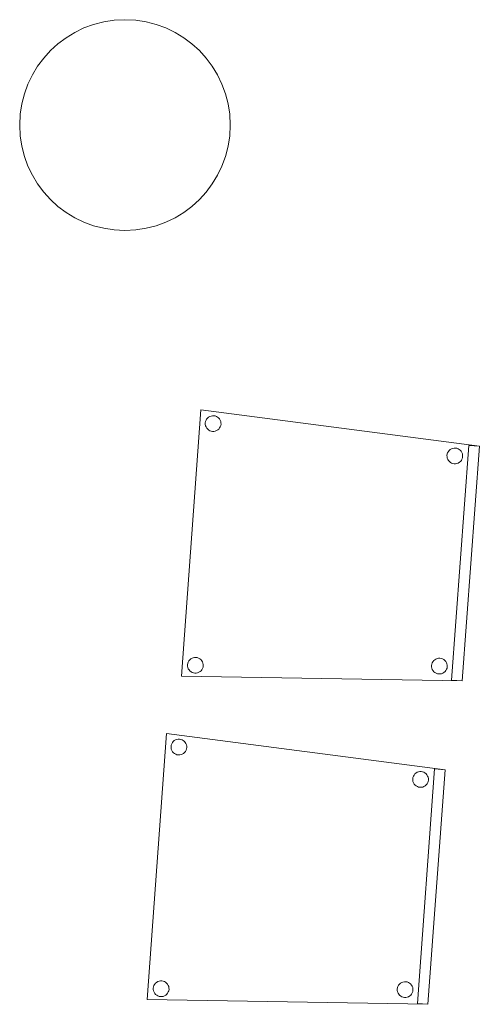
# Model space of a CAD drawing. Header units: metres. Extents: x 391.1 to 430.4, y 12.7 to 28.4.
# Tile 7 of 168: x 395.579 to 396.453, y 16.831 to 18.7. Entities that reach past the tile are written whole.
import ezdxf

# ---------------------------------------------------------------- set-up
doc = ezdxf.new("R2010")
doc.units = ezdxf.units.M
for name, color, linetype, lineweight in [('02_MOBILIARIO', 7, 'Continuous', 18), ('A-COLS-____-MCUT', 7, 'Continuous', 18), ('A-COLS-____-OTLN', 7, 'Continuous', 18)]:
    doc.layers.add(name, color=color, linetype=linetype, lineweight=lineweight)

# ---------------------------------------------------------------- blocks, each defined once
blk = doc.blocks.new('Family - Pilar PB-155848-02_PCI_P0')
at = {"layer": 'A-COLS-____-MCUT', "color": 253, "true_color": 0xaaaaaa}
for start, end in [(360, 180), (180, 360)]:
    blk.add_arc((0.2, 0.2), 0.2, start, end, dxfattribs=at)
at = {"layer": 'A-COLS-____-OTLN', "color": 253, "true_color": 0xaaaaaa}
for start, end in [(360, 180), (180, 360)]:
    blk.add_arc((0.2, 0.2), 0.2, start, end, dxfattribs=at)
blk = doc.blocks.new('Family - Cadira confident_PB-155919-02_PCI_P0')
at = {"layer": '02_MOBILIARIO', "color": 253, "true_color": 0xaaaaaa}
for p, q in [((0, 0.0091), (0.0371, 0.5143)), ((0.0371, 0.5143), (0, 0.0091)), ((0.0371, 0.5143), (0.5661, 0.4453)), ((0.5661, 0.4453), (0.0371, 0.5143)), ((0.0455, 0.4894), (0.0459, 0.4919)), ((0.0459, 0.4919), (0.0455, 0.4894)), ((0.0455, 0.4868), (0.0455, 0.4894)), ((0.0455, 0.4894), (0.0455, 0.4868)), ((0.046, 0.4842), (0.0455, 0.4868)), ((0.0455, 0.4868), (0.046, 0.4842)), ((0.0459, 0.4919), (0.0468, 0.4944)), ((0.0468, 0.4944), (0.0459, 0.4919)), ((0.0468, 0.4944), (0.048, 0.4967)), ((0.048, 0.4967), (0.0468, 0.4944)), ((0.048, 0.4967), (0.0497, 0.4987)), ((0.0497, 0.4987), (0.048, 0.4967)), ((0.0497, 0.4987), (0.0516, 0.5004)), ((0.0516, 0.5004), (0.0497, 0.4987)), ((0.0516, 0.5004), (0.0539, 0.5017)), ((0.0539, 0.5017), (0.0516, 0.5004)), ((0.0539, 0.5017), (0.0563, 0.5026)), ((0.0563, 0.5026), (0.0539, 0.5017)), ((0.0563, 0.5026), (0.0589, 0.5031)), ((0.0589, 0.5031), (0.0563, 0.5026)), ((0.0589, 0.5031), (0.0615, 0.5032)), ((0.0615, 0.5032), (0.0589, 0.5031)), ((0.0615, 0.5032), (0.064, 0.5028)), ((0.064, 0.5028), (0.0615, 0.5032)), ((0.064, 0.5028), (0.0665, 0.5019)), ((0.0665, 0.5019), (0.064, 0.5028)), ((0.0665, 0.5019), (0.0688, 0.5006)), ((0.0688, 0.5006), (0.0665, 0.5019)), ((0.0688, 0.5006), (0.0708, 0.499)), ((0.0708, 0.499), (0.0688, 0.5006)), ((0.0708, 0.499), (0.0725, 0.497)), ((0.0725, 0.497), (0.0708, 0.499)), ((0.0725, 0.497), (0.0738, 0.4948)), ((0.0738, 0.4948), (0.0725, 0.497)), ((0.0738, 0.4948), (0.0748, 0.4923)), ((0.0748, 0.4923), (0.0738, 0.4948)), ((0.0748, 0.4923), (0.0752, 0.4898)), ((0.0752, 0.4898), (0.0748, 0.4923)), ((0.0753, 0.4872), (0.0749, 0.4846)), ((0.0749, 0.4846), (0.0753, 0.4872)), ((0.0752, 0.4898), (0.0753, 0.4872)), ((0.0753, 0.4872), (0.0752, 0.4898)), ((0.0469, 0.4818), (0.046, 0.4842)), ((0.046, 0.4842), (0.0469, 0.4818)), ((0.0483, 0.4795), (0.0469, 0.4818)), ((0.0469, 0.4818), (0.0483, 0.4795)), ((0.05, 0.4776), (0.0483, 0.4795)), ((0.0483, 0.4795), (0.05, 0.4776)), ((0.052, 0.4759), (0.05, 0.4776)), ((0.05, 0.4776), (0.052, 0.4759)), ((0.0543, 0.4746), (0.052, 0.4759)), ((0.052, 0.4759), (0.0543, 0.4746)), ((0.0567, 0.4738), (0.0543, 0.4746)), ((0.0543, 0.4746), (0.0567, 0.4738)), ((0.0593, 0.4734), (0.0567, 0.4738)), ((0.0567, 0.4738), (0.0593, 0.4734)), ((0.0619, 0.4734), (0.0593, 0.4734)), ((0.0593, 0.4734), (0.0619, 0.4734)), ((0.0644, 0.4739), (0.0619, 0.4734)), ((0.0619, 0.4734), (0.0644, 0.4739)), ((0.0669, 0.4748), (0.0644, 0.4739)), ((0.0644, 0.4739), (0.0669, 0.4748)), ((0.0691, 0.4762), (0.0669, 0.4748)), ((0.0669, 0.4748), (0.0691, 0.4762)), ((0.0711, 0.4779), (0.0691, 0.4762)), ((0.0691, 0.4762), (0.0711, 0.4779)), ((0.0727, 0.4799), (0.0711, 0.4779)), ((0.0711, 0.4779), (0.0727, 0.4799)), ((0.074, 0.4821), (0.0727, 0.4799)), ((0.0727, 0.4799), (0.074, 0.4821)), ((0.0749, 0.4846), (0.074, 0.4821)), ((0.074, 0.4821), (0.0749, 0.4846)), ((0.5046, 0.4279), (0.505, 0.4305)), ((0.505, 0.4305), (0.5046, 0.4279)), ((0.505, 0.4305), (0.5059, 0.4329)), ((0.5059, 0.4329), (0.505, 0.4305)), ((0.5059, 0.4329), (0.5072, 0.4352)), ((0.5072, 0.4352), (0.5059, 0.4329)), ((0.5072, 0.4352), (0.5088, 0.4372)), ((0.5088, 0.4372), (0.5072, 0.4352)), ((0.5088, 0.4372), (0.5108, 0.4389)), ((0.5108, 0.4389), (0.5088, 0.4372)), ((0.5108, 0.4389), (0.513, 0.4403)), ((0.513, 0.4403), (0.5108, 0.4389)), ((0.513, 0.4403), (0.5154, 0.4412)), ((0.5154, 0.4412), (0.513, 0.4403)), ((0.5134, 0.0015), (0.5462, 0.4468)), ((0.5462, 0.4468), (0.5134, 0.0015)), ((0.5154, 0.4412), (0.518, 0.4417)), ((0.518, 0.4417), (0.5154, 0.4412)), ((0.518, 0.4417), (0.5206, 0.4417)), ((0.5206, 0.4417), (0.518, 0.4417)), ((0.5206, 0.4417), (0.5232, 0.4413)), ((0.5232, 0.4413), (0.5206, 0.4417)), ((0.5232, 0.4413), (0.5256, 0.4404)), ((0.5256, 0.4404), (0.5232, 0.4413)), ((0.5256, 0.4404), (0.5279, 0.4392)), ((0.5279, 0.4392), (0.5256, 0.4404)), ((0.5279, 0.4392), (0.5299, 0.4375)), ((0.5299, 0.4375), (0.5279, 0.4392)), ((0.5299, 0.4375), (0.5316, 0.4356)), ((0.5316, 0.4356), (0.5299, 0.4375)), ((0.5316, 0.4356), (0.533, 0.4333)), ((0.533, 0.4333), (0.5316, 0.4356)), ((0.533, 0.4333), (0.5339, 0.4309)), ((0.5339, 0.4309), (0.533, 0.4333)), ((0.5661, 0.4453), (0.5334, 0)), ((0.5334, 0), (0.5661, 0.4453)), ((0.5661, 0.4453), (0.5334, 0)), ((0.5334, 0), (0.5661, 0.4453)), ((0.5339, 0.4309), (0.5344, 0.4283)), ((0.5344, 0.4283), (0.5339, 0.4309)), ((0.5462, 0.4468), (0.5661, 0.4453)), ((0.5661, 0.4453), (0.5462, 0.4468)), ((0.5047, 0.4253), (0.5046, 0.4279)), ((0.5046, 0.4279), (0.5047, 0.4253)), ((0.5051, 0.4227), (0.5047, 0.4253)), ((0.5047, 0.4253), (0.5051, 0.4227)), ((0.5061, 0.4203), (0.5051, 0.4227)), ((0.5051, 0.4227), (0.5061, 0.4203)), ((0.5074, 0.4181), (0.5061, 0.4203)), ((0.5061, 0.4203), (0.5074, 0.4181)), ((0.5091, 0.4161), (0.5074, 0.4181)), ((0.5074, 0.4181), (0.5091, 0.4161)), ((0.5111, 0.4145), (0.5091, 0.4161)), ((0.5091, 0.4161), (0.5111, 0.4145)), ((0.5134, 0.4132), (0.5111, 0.4145)), ((0.5111, 0.4145), (0.5134, 0.4132)), ((0.5159, 0.4123), (0.5134, 0.4132)), ((0.5134, 0.4132), (0.5159, 0.4123)), ((0.5184, 0.4119), (0.5159, 0.4123)), ((0.5159, 0.4123), (0.5184, 0.4119)), ((0.521, 0.412), (0.5184, 0.4119)), ((0.5184, 0.4119), (0.521, 0.412)), ((0.5236, 0.4124), (0.521, 0.412)), ((0.521, 0.412), (0.5236, 0.4124)), ((0.526, 0.4134), (0.5236, 0.4124)), ((0.5236, 0.4124), (0.526, 0.4134)), ((0.5283, 0.4147), (0.526, 0.4134)), ((0.526, 0.4134), (0.5283, 0.4147)), ((0.5302, 0.4164), (0.5283, 0.4147)), ((0.5283, 0.4147), (0.5302, 0.4164)), ((0.5319, 0.4184), (0.5302, 0.4164)), ((0.5302, 0.4164), (0.5319, 0.4184)), ((0.5331, 0.4207), (0.5319, 0.4184)), ((0.5319, 0.4184), (0.5331, 0.4207)), ((0.534, 0.4231), (0.5331, 0.4207)), ((0.5331, 0.4207), (0.534, 0.4231)), ((0.5344, 0.4257), (0.534, 0.4231)), ((0.534, 0.4231), (0.5344, 0.4257)), ((0.5344, 0.4283), (0.5344, 0.4257)), ((0.5344, 0.4257), (0.5344, 0.4283)), ((0.013, 0.0356), (0.0143, 0.0379)), ((0.0143, 0.0379), (0.013, 0.0356)), ((0.0143, 0.0379), (0.016, 0.0399)), ((0.016, 0.0399), (0.0143, 0.0379)), ((0.016, 0.0399), (0.0179, 0.0416)), ((0.0179, 0.0416), (0.016, 0.0399)), ((0.0179, 0.0416), (0.0202, 0.043)), ((0.0202, 0.043), (0.0179, 0.0416)), ((0.0202, 0.043), (0.0226, 0.0439)), ((0.0226, 0.0439), (0.0202, 0.043)), ((0.0226, 0.0439), (0.0252, 0.0444)), ((0.0252, 0.0444), (0.0226, 0.0439)), ((0.0252, 0.0444), (0.0278, 0.0444)), ((0.0278, 0.0444), (0.0252, 0.0444)), ((0.0278, 0.0444), (0.0303, 0.044)), ((0.0303, 0.044), (0.0278, 0.0444)), ((0.0303, 0.044), (0.0328, 0.0431)), ((0.0328, 0.0431), (0.0303, 0.044)), ((0.0328, 0.0431), (0.0351, 0.0419)), ((0.0351, 0.0419), (0.0328, 0.0431)), ((0.0351, 0.0419), (0.0371, 0.0402)), ((0.0371, 0.0402), (0.0351, 0.0419)), ((0.0371, 0.0402), (0.0388, 0.0382)), ((0.0388, 0.0382), (0.0371, 0.0402)), ((0.0388, 0.0382), (0.0401, 0.036)), ((0.0401, 0.036), (0.0388, 0.0382)), ((0.4778, 0.0363), (0.4795, 0.0383)), ((0.4795, 0.0383), (0.4778, 0.0363)), ((0.4795, 0.0383), (0.4815, 0.04)), ((0.4815, 0.04), (0.4795, 0.0383)), ((0.4815, 0.04), (0.4837, 0.0413)), ((0.4837, 0.0413), (0.4815, 0.04)), ((0.4837, 0.0413), (0.4861, 0.0423)), ((0.4861, 0.0423), (0.4837, 0.0413)), ((0.4861, 0.0423), (0.4887, 0.0428)), ((0.4887, 0.0428), (0.4861, 0.0423)), ((0.4887, 0.0428), (0.4913, 0.0428)), ((0.4913, 0.0428), (0.4887, 0.0428)), ((0.4913, 0.0428), (0.4939, 0.0424)), ((0.4939, 0.0424), (0.4913, 0.0428)), ((0.4939, 0.0424), (0.4963, 0.0415)), ((0.4963, 0.0415), (0.4939, 0.0424)), ((0.4963, 0.0415), (0.4986, 0.0402)), ((0.4986, 0.0402), (0.4963, 0.0415)), ((0.4986, 0.0402), (0.5006, 0.0386)), ((0.5006, 0.0386), (0.4986, 0.0402)), ((0.5006, 0.0386), (0.5023, 0.0366)), ((0.5023, 0.0366), (0.5006, 0.0386)), ((0.0118, 0.0306), (0.0122, 0.0332)), ((0.0122, 0.0332), (0.0118, 0.0306)), ((0.0118, 0.028), (0.0118, 0.0306)), ((0.0118, 0.0306), (0.0118, 0.028)), ((0.0123, 0.0254), (0.0118, 0.028)), ((0.0118, 0.028), (0.0123, 0.0254)), ((0.0122, 0.0332), (0.013, 0.0356)), ((0.013, 0.0356), (0.0122, 0.0332)), ((0.0132, 0.023), (0.0123, 0.0254)), ((0.0123, 0.0254), (0.0132, 0.023)), ((0.0145, 0.0208), (0.0132, 0.023)), ((0.0132, 0.023), (0.0145, 0.0208)), ((0.0162, 0.0188), (0.0145, 0.0208)), ((0.0145, 0.0208), (0.0162, 0.0188)), ((0.0183, 0.0172), (0.0162, 0.0188)), ((0.0162, 0.0188), (0.0183, 0.0172)), ((0.0374, 0.0191), (0.0354, 0.0174)), ((0.0354, 0.0174), (0.0374, 0.0191)), ((0.039, 0.0211), (0.0374, 0.0191)), ((0.0374, 0.0191), (0.039, 0.0211)), ((0.0403, 0.0234), (0.039, 0.0211)), ((0.039, 0.0211), (0.0403, 0.0234)), ((0.0401, 0.036), (0.041, 0.0336)), ((0.041, 0.0336), (0.0401, 0.036)), ((0.0411, 0.0258), (0.0403, 0.0234)), ((0.0403, 0.0234), (0.0411, 0.0258)), ((0.041, 0.0336), (0.0415, 0.031)), ((0.0415, 0.031), (0.041, 0.0336)), ((0.0416, 0.0284), (0.0411, 0.0258)), ((0.0411, 0.0258), (0.0416, 0.0284)), ((0.0415, 0.031), (0.0416, 0.0284)), ((0.0416, 0.0284), (0.0415, 0.031)), ((0.4753, 0.029), (0.4757, 0.0316)), ((0.4757, 0.0316), (0.4753, 0.029)), ((0.4753, 0.0264), (0.4753, 0.029)), ((0.4753, 0.029), (0.4753, 0.0264)), ((0.4758, 0.0238), (0.4753, 0.0264)), ((0.4753, 0.0264), (0.4758, 0.0238)), ((0.4757, 0.0316), (0.4766, 0.034)), ((0.4766, 0.034), (0.4757, 0.0316)), ((0.4767, 0.0214), (0.4758, 0.0238)), ((0.4758, 0.0238), (0.4767, 0.0214)), ((0.4766, 0.034), (0.4778, 0.0363)), ((0.4778, 0.0363), (0.4766, 0.034)), ((0.4781, 0.0192), (0.4767, 0.0214)), ((0.4767, 0.0214), (0.4781, 0.0192)), ((0.4798, 0.0172), (0.4781, 0.0192)), ((0.4781, 0.0192), (0.4798, 0.0172)), ((0.5026, 0.0195), (0.5009, 0.0175)), ((0.5009, 0.0175), (0.5026, 0.0195)), ((0.5023, 0.0366), (0.5036, 0.0344)), ((0.5036, 0.0344), (0.5023, 0.0366)), ((0.5038, 0.0218), (0.5026, 0.0195)), ((0.5026, 0.0195), (0.5038, 0.0218)), ((0.5036, 0.0344), (0.5046, 0.032)), ((0.5046, 0.032), (0.5036, 0.0344)), ((0.5047, 0.0242), (0.5038, 0.0218)), ((0.5038, 0.0218), (0.5047, 0.0242)), ((0.5046, 0.032), (0.5051, 0.0294)), ((0.5051, 0.0294), (0.5046, 0.032)), ((0.5051, 0.0268), (0.5047, 0.0242)), ((0.5047, 0.0242), (0.5051, 0.0268)), ((0.5051, 0.0294), (0.5051, 0.0268)), ((0.5051, 0.0268), (0.5051, 0.0294)), ((0.5334, 0), (0, 0.0091)), ((0, 0.0091), (0.5334, 0)), ((0.0205, 0.0159), (0.0183, 0.0172)), ((0.0183, 0.0172), (0.0205, 0.0159)), ((0.023, 0.015), (0.0205, 0.0159)), ((0.0205, 0.0159), (0.023, 0.015)), ((0.0256, 0.0146), (0.023, 0.015)), ((0.023, 0.015), (0.0256, 0.0146)), ((0.0282, 0.0146), (0.0256, 0.0146)), ((0.0256, 0.0146), (0.0282, 0.0146)), ((0.0307, 0.0151), (0.0282, 0.0146)), ((0.0282, 0.0146), (0.0307, 0.0151)), ((0.0332, 0.0161), (0.0307, 0.0151)), ((0.0307, 0.0151), (0.0332, 0.0161)), ((0.0354, 0.0174), (0.0332, 0.0161)), ((0.0332, 0.0161), (0.0354, 0.0174)), ((0.4818, 0.0155), (0.4798, 0.0172)), ((0.4798, 0.0172), (0.4818, 0.0155)), ((0.4841, 0.0143), (0.4818, 0.0155)), ((0.4818, 0.0155), (0.4841, 0.0143)), ((0.4865, 0.0134), (0.4841, 0.0143)), ((0.4841, 0.0143), (0.4865, 0.0134)), ((0.4891, 0.013), (0.4865, 0.0134)), ((0.4865, 0.0134), (0.4891, 0.013)), ((0.4917, 0.013), (0.4891, 0.013)), ((0.4891, 0.013), (0.4917, 0.013)), ((0.4943, 0.0135), (0.4917, 0.013)), ((0.4917, 0.013), (0.4943, 0.0135)), ((0.4967, 0.0144), (0.4943, 0.0135)), ((0.4943, 0.0135), (0.4967, 0.0144)), ((0.4989, 0.0158), (0.4967, 0.0144)), ((0.4967, 0.0144), (0.4989, 0.0158)), ((0.5009, 0.0175), (0.4989, 0.0158)), ((0.4989, 0.0158), (0.5009, 0.0175)), ((0.5334, 0), (0.5134, 0.0015)), ((0.5134, 0.0015), (0.5334, 0))]:
    blk.add_line(p, q, dxfattribs=at)
blk = doc.blocks.new('Family - Cadira confident_PB-155937-02_PCI_P0')
at = {"layer": '02_MOBILIARIO', "color": 253, "true_color": 0xaaaaaa}
for p, q in [((0, 0.0091), (0.0371, 0.5143)), ((0.0371, 0.5143), (0, 0.0091)), ((0.0371, 0.5143), (0.5661, 0.4453)), ((0.5661, 0.4453), (0.0371, 0.5143)), ((0.0455, 0.4894), (0.0459, 0.4919)), ((0.0459, 0.4919), (0.0455, 0.4894)), ((0.0455, 0.4868), (0.0455, 0.4894)), ((0.0455, 0.4894), (0.0455, 0.4868)), ((0.046, 0.4842), (0.0455, 0.4868)), ((0.0455, 0.4868), (0.046, 0.4842)), ((0.0459, 0.4919), (0.0468, 0.4944)), ((0.0468, 0.4944), (0.0459, 0.4919)), ((0.0468, 0.4944), (0.048, 0.4967)), ((0.048, 0.4967), (0.0468, 0.4944)), ((0.048, 0.4967), (0.0497, 0.4987)), ((0.0497, 0.4987), (0.048, 0.4967)), ((0.0497, 0.4987), (0.0516, 0.5004)), ((0.0516, 0.5004), (0.0497, 0.4987)), ((0.0516, 0.5004), (0.0539, 0.5017)), ((0.0539, 0.5017), (0.0516, 0.5004)), ((0.0539, 0.5017), (0.0563, 0.5026)), ((0.0563, 0.5026), (0.0539, 0.5017)), ((0.0563, 0.5026), (0.0589, 0.5031)), ((0.0589, 0.5031), (0.0563, 0.5026)), ((0.0589, 0.5031), (0.0615, 0.5032)), ((0.0615, 0.5032), (0.0589, 0.5031)), ((0.0615, 0.5032), (0.064, 0.5028)), ((0.064, 0.5028), (0.0615, 0.5032)), ((0.064, 0.5028), (0.0665, 0.5019)), ((0.0665, 0.5019), (0.064, 0.5028)), ((0.0665, 0.5019), (0.0688, 0.5006)), ((0.0688, 0.5006), (0.0665, 0.5019)), ((0.0688, 0.5006), (0.0708, 0.499)), ((0.0708, 0.499), (0.0688, 0.5006)), ((0.0708, 0.499), (0.0725, 0.497)), ((0.0725, 0.497), (0.0708, 0.499)), ((0.0725, 0.497), (0.0738, 0.4948)), ((0.0738, 0.4948), (0.0725, 0.497)), ((0.0738, 0.4948), (0.0748, 0.4923)), ((0.0748, 0.4923), (0.0738, 0.4948)), ((0.0748, 0.4923), (0.0752, 0.4898)), ((0.0752, 0.4898), (0.0748, 0.4923)), ((0.0753, 0.4872), (0.0749, 0.4846)), ((0.0749, 0.4846), (0.0753, 0.4872)), ((0.0752, 0.4898), (0.0753, 0.4872)), ((0.0753, 0.4872), (0.0752, 0.4898)), ((0.0469, 0.4818), (0.046, 0.4842)), ((0.046, 0.4842), (0.0469, 0.4818)), ((0.0483, 0.4795), (0.0469, 0.4818)), ((0.0469, 0.4818), (0.0483, 0.4795)), ((0.05, 0.4776), (0.0483, 0.4795)), ((0.0483, 0.4795), (0.05, 0.4776)), ((0.052, 0.4759), (0.05, 0.4776)), ((0.05, 0.4776), (0.052, 0.4759)), ((0.0543, 0.4746), (0.052, 0.4759)), ((0.052, 0.4759), (0.0543, 0.4746)), ((0.0567, 0.4738), (0.0543, 0.4746)), ((0.0543, 0.4746), (0.0567, 0.4738)), ((0.0593, 0.4734), (0.0567, 0.4738)), ((0.0567, 0.4738), (0.0593, 0.4734)), ((0.0619, 0.4734), (0.0593, 0.4734)), ((0.0593, 0.4734), (0.0619, 0.4734)), ((0.0644, 0.4739), (0.0619, 0.4734)), ((0.0619, 0.4734), (0.0644, 0.4739)), ((0.0669, 0.4748), (0.0644, 0.4739)), ((0.0644, 0.4739), (0.0669, 0.4748)), ((0.0691, 0.4762), (0.0669, 0.4748)), ((0.0669, 0.4748), (0.0691, 0.4762)), ((0.0711, 0.4779), (0.0691, 0.4762)), ((0.0691, 0.4762), (0.0711, 0.4779)), ((0.0727, 0.4799), (0.0711, 0.4779)), ((0.0711, 0.4779), (0.0727, 0.4799)), ((0.074, 0.4821), (0.0727, 0.4799)), ((0.0727, 0.4799), (0.074, 0.4821)), ((0.0749, 0.4846), (0.074, 0.4821)), ((0.074, 0.4821), (0.0749, 0.4846)), ((0.5046, 0.4279), (0.505, 0.4305)), ((0.505, 0.4305), (0.5046, 0.4279)), ((0.505, 0.4305), (0.5059, 0.4329)), ((0.5059, 0.4329), (0.505, 0.4305)), ((0.5059, 0.4329), (0.5072, 0.4352)), ((0.5072, 0.4352), (0.5059, 0.4329)), ((0.5072, 0.4352), (0.5088, 0.4372)), ((0.5088, 0.4372), (0.5072, 0.4352)), ((0.5088, 0.4372), (0.5108, 0.4389)), ((0.5108, 0.4389), (0.5088, 0.4372)), ((0.5108, 0.4389), (0.513, 0.4403)), ((0.513, 0.4403), (0.5108, 0.4389)), ((0.513, 0.4403), (0.5154, 0.4412)), ((0.5154, 0.4412), (0.513, 0.4403)), ((0.5134, 0.0015), (0.5462, 0.4468)), ((0.5462, 0.4468), (0.5134, 0.0015)), ((0.5154, 0.4412), (0.518, 0.4417)), ((0.518, 0.4417), (0.5154, 0.4412)), ((0.518, 0.4417), (0.5206, 0.4417)), ((0.5206, 0.4417), (0.518, 0.4417)), ((0.5206, 0.4417), (0.5232, 0.4413)), ((0.5232, 0.4413), (0.5206, 0.4417)), ((0.5232, 0.4413), (0.5256, 0.4404)), ((0.5256, 0.4404), (0.5232, 0.4413)), ((0.5256, 0.4404), (0.5279, 0.4392)), ((0.5279, 0.4392), (0.5256, 0.4404)), ((0.5279, 0.4392), (0.5299, 0.4375)), ((0.5299, 0.4375), (0.5279, 0.4392)), ((0.5299, 0.4375), (0.5316, 0.4356)), ((0.5316, 0.4356), (0.5299, 0.4375)), ((0.5316, 0.4356), (0.533, 0.4333)), ((0.533, 0.4333), (0.5316, 0.4356)), ((0.533, 0.4333), (0.5339, 0.4309)), ((0.5339, 0.4309), (0.533, 0.4333)), ((0.5661, 0.4453), (0.5334, 0)), ((0.5334, 0), (0.5661, 0.4453)), ((0.5661, 0.4453), (0.5334, 0)), ((0.5334, 0), (0.5661, 0.4453)), ((0.5339, 0.4309), (0.5344, 0.4283)), ((0.5344, 0.4283), (0.5339, 0.4309)), ((0.5462, 0.4468), (0.5661, 0.4453)), ((0.5661, 0.4453), (0.5462, 0.4468)), ((0.5047, 0.4253), (0.5046, 0.4279)), ((0.5046, 0.4279), (0.5047, 0.4253)), ((0.5051, 0.4227), (0.5047, 0.4253)), ((0.5047, 0.4253), (0.5051, 0.4227)), ((0.5061, 0.4203), (0.5051, 0.4227)), ((0.5051, 0.4227), (0.5061, 0.4203)), ((0.5074, 0.4181), (0.5061, 0.4203)), ((0.5061, 0.4203), (0.5074, 0.4181)), ((0.5091, 0.4161), (0.5074, 0.4181)), ((0.5074, 0.4181), (0.5091, 0.4161)), ((0.5111, 0.4145), (0.5091, 0.4161)), ((0.5091, 0.4161), (0.5111, 0.4145)), ((0.5134, 0.4132), (0.5111, 0.4145)), ((0.5111, 0.4145), (0.5134, 0.4132)), ((0.5159, 0.4123), (0.5134, 0.4132)), ((0.5134, 0.4132), (0.5159, 0.4123)), ((0.5184, 0.4119), (0.5159, 0.4123)), ((0.5159, 0.4123), (0.5184, 0.4119)), ((0.521, 0.412), (0.5184, 0.4119)), ((0.5184, 0.4119), (0.521, 0.412)), ((0.5236, 0.4124), (0.521, 0.412)), ((0.521, 0.412), (0.5236, 0.4124)), ((0.526, 0.4134), (0.5236, 0.4124)), ((0.5236, 0.4124), (0.526, 0.4134)), ((0.5283, 0.4147), (0.526, 0.4134)), ((0.526, 0.4134), (0.5283, 0.4147)), ((0.5302, 0.4164), (0.5283, 0.4147)), ((0.5283, 0.4147), (0.5302, 0.4164)), ((0.5319, 0.4184), (0.5302, 0.4164)), ((0.5302, 0.4164), (0.5319, 0.4184)), ((0.5331, 0.4207), (0.5319, 0.4184)), ((0.5319, 0.4184), (0.5331, 0.4207)), ((0.534, 0.4231), (0.5331, 0.4207)), ((0.5331, 0.4207), (0.534, 0.4231)), ((0.5344, 0.4257), (0.534, 0.4231)), ((0.534, 0.4231), (0.5344, 0.4257)), ((0.5344, 0.4283), (0.5344, 0.4257)), ((0.5344, 0.4257), (0.5344, 0.4283)), ((0.013, 0.0356), (0.0143, 0.0379)), ((0.0143, 0.0379), (0.013, 0.0356)), ((0.0143, 0.0379), (0.016, 0.0399)), ((0.016, 0.0399), (0.0143, 0.0379)), ((0.016, 0.0399), (0.0179, 0.0416)), ((0.0179, 0.0416), (0.016, 0.0399)), ((0.0179, 0.0416), (0.0202, 0.043)), ((0.0202, 0.043), (0.0179, 0.0416)), ((0.0202, 0.043), (0.0226, 0.0439)), ((0.0226, 0.0439), (0.0202, 0.043)), ((0.0226, 0.0439), (0.0252, 0.0444)), ((0.0252, 0.0444), (0.0226, 0.0439)), ((0.0252, 0.0444), (0.0278, 0.0444)), ((0.0278, 0.0444), (0.0252, 0.0444)), ((0.0278, 0.0444), (0.0303, 0.044)), ((0.0303, 0.044), (0.0278, 0.0444)), ((0.0303, 0.044), (0.0328, 0.0431)), ((0.0328, 0.0431), (0.0303, 0.044)), ((0.0328, 0.0431), (0.0351, 0.0419)), ((0.0351, 0.0419), (0.0328, 0.0431)), ((0.0351, 0.0419), (0.0371, 0.0402)), ((0.0371, 0.0402), (0.0351, 0.0419)), ((0.0371, 0.0402), (0.0388, 0.0382)), ((0.0388, 0.0382), (0.0371, 0.0402)), ((0.0388, 0.0382), (0.0401, 0.036)), ((0.0401, 0.036), (0.0388, 0.0382)), ((0.4778, 0.0363), (0.4795, 0.0383)), ((0.4795, 0.0383), (0.4778, 0.0363)), ((0.4795, 0.0383), (0.4815, 0.04)), ((0.4815, 0.04), (0.4795, 0.0383)), ((0.4815, 0.04), (0.4837, 0.0413)), ((0.4837, 0.0413), (0.4815, 0.04)), ((0.4837, 0.0413), (0.4861, 0.0423)), ((0.4861, 0.0423), (0.4837, 0.0413)), ((0.4861, 0.0423), (0.4887, 0.0428)), ((0.4887, 0.0428), (0.4861, 0.0423)), ((0.4887, 0.0428), (0.4913, 0.0428)), ((0.4913, 0.0428), (0.4887, 0.0428)), ((0.4913, 0.0428), (0.4939, 0.0424)), ((0.4939, 0.0424), (0.4913, 0.0428)), ((0.4939, 0.0424), (0.4963, 0.0415)), ((0.4963, 0.0415), (0.4939, 0.0424)), ((0.4963, 0.0415), (0.4986, 0.0402)), ((0.4986, 0.0402), (0.4963, 0.0415)), ((0.4986, 0.0402), (0.5006, 0.0386)), ((0.5006, 0.0386), (0.4986, 0.0402)), ((0.5006, 0.0386), (0.5023, 0.0366)), ((0.5023, 0.0366), (0.5006, 0.0386)), ((0.0118, 0.0306), (0.0122, 0.0332)), ((0.0122, 0.0332), (0.0118, 0.0306)), ((0.0118, 0.028), (0.0118, 0.0306)), ((0.0118, 0.0306), (0.0118, 0.028)), ((0.0123, 0.0254), (0.0118, 0.028)), ((0.0118, 0.028), (0.0123, 0.0254)), ((0.0122, 0.0332), (0.013, 0.0356)), ((0.013, 0.0356), (0.0122, 0.0332)), ((0.0132, 0.023), (0.0123, 0.0254)), ((0.0123, 0.0254), (0.0132, 0.023)), ((0.0145, 0.0208), (0.0132, 0.023)), ((0.0132, 0.023), (0.0145, 0.0208)), ((0.0162, 0.0188), (0.0145, 0.0208)), ((0.0145, 0.0208), (0.0162, 0.0188)), ((0.0183, 0.0172), (0.0162, 0.0188)), ((0.0162, 0.0188), (0.0183, 0.0172)), ((0.0374, 0.0191), (0.0354, 0.0174)), ((0.0354, 0.0174), (0.0374, 0.0191)), ((0.039, 0.0211), (0.0374, 0.0191)), ((0.0374, 0.0191), (0.039, 0.0211)), ((0.0403, 0.0234), (0.039, 0.0211)), ((0.039, 0.0211), (0.0403, 0.0234)), ((0.0401, 0.036), (0.041, 0.0336)), ((0.041, 0.0336), (0.0401, 0.036)), ((0.0411, 0.0258), (0.0403, 0.0234)), ((0.0403, 0.0234), (0.0411, 0.0258)), ((0.041, 0.0336), (0.0415, 0.031)), ((0.0415, 0.031), (0.041, 0.0336)), ((0.0416, 0.0284), (0.0411, 0.0258)), ((0.0411, 0.0258), (0.0416, 0.0284)), ((0.0415, 0.031), (0.0416, 0.0284)), ((0.0416, 0.0284), (0.0415, 0.031)), ((0.4753, 0.029), (0.4757, 0.0316)), ((0.4757, 0.0316), (0.4753, 0.029)), ((0.4753, 0.0264), (0.4753, 0.029)), ((0.4753, 0.029), (0.4753, 0.0264)), ((0.4758, 0.0238), (0.4753, 0.0264)), ((0.4753, 0.0264), (0.4758, 0.0238)), ((0.4757, 0.0316), (0.4766, 0.034)), ((0.4766, 0.034), (0.4757, 0.0316)), ((0.4767, 0.0214), (0.4758, 0.0238)), ((0.4758, 0.0238), (0.4767, 0.0214)), ((0.4766, 0.034), (0.4778, 0.0363)), ((0.4778, 0.0363), (0.4766, 0.034)), ((0.4781, 0.0192), (0.4767, 0.0214)), ((0.4767, 0.0214), (0.4781, 0.0192)), ((0.4798, 0.0172), (0.4781, 0.0192)), ((0.4781, 0.0192), (0.4798, 0.0172)), ((0.5026, 0.0195), (0.5009, 0.0175)), ((0.5009, 0.0175), (0.5026, 0.0195)), ((0.5023, 0.0366), (0.5036, 0.0344)), ((0.5036, 0.0344), (0.5023, 0.0366)), ((0.5038, 0.0218), (0.5026, 0.0195)), ((0.5026, 0.0195), (0.5038, 0.0218)), ((0.5036, 0.0344), (0.5046, 0.032)), ((0.5046, 0.032), (0.5036, 0.0344)), ((0.5047, 0.0242), (0.5038, 0.0218)), ((0.5038, 0.0218), (0.5047, 0.0242)), ((0.5046, 0.032), (0.5051, 0.0294)), ((0.5051, 0.0294), (0.5046, 0.032)), ((0.5051, 0.0268), (0.5047, 0.0242)), ((0.5047, 0.0242), (0.5051, 0.0268)), ((0.5051, 0.0294), (0.5051, 0.0268)), ((0.5051, 0.0268), (0.5051, 0.0294)), ((0.5334, 0), (0, 0.0091)), ((0, 0.0091), (0.5334, 0)), ((0.0205, 0.0159), (0.0183, 0.0172)), ((0.0183, 0.0172), (0.0205, 0.0159)), ((0.023, 0.015), (0.0205, 0.0159)), ((0.0205, 0.0159), (0.023, 0.015)), ((0.0256, 0.0146), (0.023, 0.015)), ((0.023, 0.015), (0.0256, 0.0146)), ((0.0282, 0.0146), (0.0256, 0.0146)), ((0.0256, 0.0146), (0.0282, 0.0146)), ((0.0307, 0.0151), (0.0282, 0.0146)), ((0.0282, 0.0146), (0.0307, 0.0151)), ((0.0332, 0.0161), (0.0307, 0.0151)), ((0.0307, 0.0151), (0.0332, 0.0161)), ((0.0354, 0.0174), (0.0332, 0.0161)), ((0.0332, 0.0161), (0.0354, 0.0174)), ((0.4818, 0.0155), (0.4798, 0.0172)), ((0.4798, 0.0172), (0.4818, 0.0155)), ((0.4841, 0.0143), (0.4818, 0.0155)), ((0.4818, 0.0155), (0.4841, 0.0143)), ((0.4865, 0.0134), (0.4841, 0.0143)), ((0.4841, 0.0143), (0.4865, 0.0134)), ((0.4891, 0.013), (0.4865, 0.0134)), ((0.4865, 0.0134), (0.4891, 0.013)), ((0.4917, 0.013), (0.4891, 0.013)), ((0.4891, 0.013), (0.4917, 0.013)), ((0.4943, 0.0135), (0.4917, 0.013)), ((0.4917, 0.013), (0.4943, 0.0135)), ((0.4967, 0.0144), (0.4943, 0.0135)), ((0.4943, 0.0135), (0.4967, 0.0144)), ((0.4989, 0.0158), (0.4967, 0.0144)), ((0.4967, 0.0144), (0.4989, 0.0158)), ((0.5009, 0.0175), (0.4989, 0.0158)), ((0.4989, 0.0158), (0.5009, 0.0175)), ((0.5334, 0), (0.5134, 0.0015)), ((0.5134, 0.0015), (0.5334, 0))]:
    blk.add_line(p, q, dxfattribs=at)
blk = doc.blocks.new('LONDR55-XX_ZZ-ARQ-CAA-M3D-Londres55_ifc-1-02_PCI_P0')
at = {"layer": '02_MOBILIARIO', "color": 253, "lineweight": 18, "true_color": 0xaaaaaa}
for name, p in [('Family - Cadira confident_PB-155919-02_PCI_P0', (395.8865, 17.4454)), ('Family - Cadira confident_PB-155937-02_PCI_P0', (395.8214, 16.8314))]:
    blk.add_blockref(name, p, dxfattribs=at)
at = {"layer": 'A-COLS-____-OTLN', "color": 253, "lineweight": 18, "true_color": 0xaaaaaa}
blk.add_blockref('Family - Pilar PB-155848-02_PCI_P0', (395.5793, 18.3002), dxfattribs=at)

msp = doc.modelspace()

# ---------------------------------------------------------------- block references
at = {"lineweight": 5}
msp.add_blockref('LONDR55-XX_ZZ-ARQ-CAA-M3D-Londres55_ifc-1-02_PCI_P0', (0, 0), dxfattribs=at)

doc.saveas('drawing.dxf')
